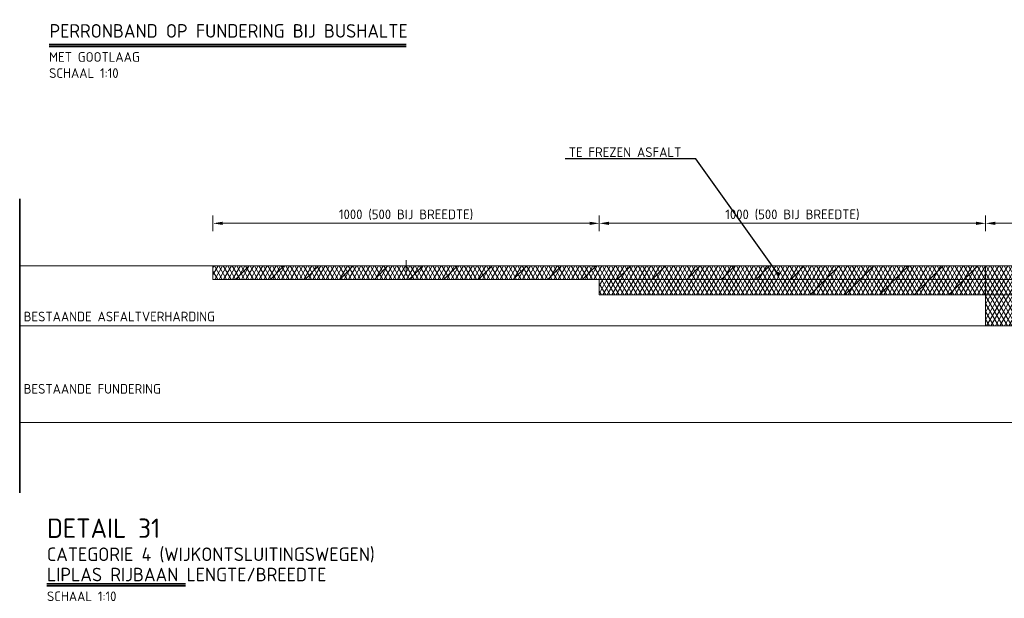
# Model space of a CAD drawing. Header units: metres. Extents: x 92403 to 95147, y 464428 to 465602.
# Tile 241 of 256: x 92599.88 to 92602.42, y 465102.62 to 465104.11. Entities that reach past the tile are written whole.
import ezdxf
from ezdxf import colors
from ezdxf.entities.mleader import LeaderData, LeaderLine
from ezdxf.math import Vec2, Vec3

# ---------------------------------------------------------------- set-up
doc = ezdxf.new("R2010")
doc.units = ezdxf.units.M
doc.linetypes.add('AL-PROJECT', pattern=[18, 12, -3, 0, -3])
doc.layers.get('0').update_dxf_attribs({"linetype": 'CONTINUOUS'})
doc.layers.get('Defpoints').update_dxf_attribs({"linetype": 'CONTINUOUS'})
for name, color, linetype, lineweight in [('B-WE-VH-VERHARDING_ASFALT-A', 252, 'CONTINUOUS', 18), ('B-WE-VH-VERHARDING_ASFALT-M', 7, 'CONTINUOUS', 18), ('N-WE-VH-DREMPEL_ASFALT-M', 7, 'CONTINUOUS', 18), ('N-WE-VH-DREMPEL_ASFALT-T25', 7, 'CONTINUOUS', 25), ('N-WE-VH-VERHARDING_ASFALT-AD-10', 252, 'CONTINUOUS', 18), ('N-WE-VH-VERHARDING_ASFALT-G', 250, 'CONTINUOUS', 0), ('N-WE-VH-VERHARDING_ASFALT-T25', 7, 'CONTINUOUS', 25), ('X-XX-AL-PROJECTGRENS-G', 7, 'AL-PROJECT', 35), ('X-XX-AL-TEKENBLAD_TITELBLOK-T25', 7, 'CONTINUOUS', 25), ('X-XX-AL-TEKENBLAD_TITELBLOK-T35', 50, 'CONTINUOUS', 35), ('X-XX-AL-VERWIJZING-T35', 7, 'CONTINUOUS', 35), ('X-XX-AL-VERWIJZING-T50', 7, 'CONTINUOUS', 50), ('X-XX-AL-VERWIJZING_DETAIL-M', 7, 'CONTINUOUS', 18)]:
    doc.layers.add(name, color=color, linetype=linetype, lineweight=lineweight)
doc.styles.add('NLCS-ISO-M10-T25', font='NLCS-ISO.ttf', dxfattribs={"height": 0.025})
doc.styles.add('NLCS-ISO-M10-T35', font='NLCS-ISO.ttf', dxfattribs={"height": 0.035})
doc.styles.add('NLCS-ISO-M10000-T35', font='NLCS-ISO.ttf', dxfattribs={"height": 35})
doc.styles.add('NLCS-ISO-M10000-T50', font='NLCS-ISO.ttf', dxfattribs={"height": 50})
doc.styles.add('NLCS_10_25', font='NLCS-ISO.ttf', dxfattribs={"height": 0.025})
doc.dimstyles.new('NLCS-M10-T25-PIJL_L2_H1', dxfattribs={"dimscale": 0.01, "dimtxt": 2.5, "dimasz": 2.5, "dimexe": 2, "dimexo": 2, "dimgap": 0.7, "dimtad": 1, "dimzin": 0, "dimdsep": 46, "dimtxsty": 'NLCS-ISO-M10-T25', "dimcen": 2.5, "dimdle": 2, "dimclrd": 256, "dimclre": 256, "dimclrt": 7, "dimadec": 1, "dimazin": 0, "dimtfac": 1, "dimtdec": 3, "dimtofl": 0, "dimtmove": 1, "dimatfit": 0, "dimfxl": 2, "dimfxlon": 1, "dimtfillclr": 256, "dimtolj": 1, "dimtzin": 0, "dimlwd": -1, "dimlwe": -1, "dimarcsym": 0})
pattern_1 = [(60, (2986.379468, 6084.577157), (-0.00866025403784, 0.005), []), (120, (2986.379468, 6084.577157), (-0.00866025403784, -0.005), [])]
pattern_2 = [(45, (-1707.030345, -603.17136), (-0.044901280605, 0.044901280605), [])]

# ---------------------------------------------------------------- blocks, each defined once
blk = doc.blocks.new('*D727')
at = {"layer": 'Defpoints', "color": 0, "transparency": 16777216}
for p in [(92601.376, 465103.5858), (92600.376, 465103.4754), (92601.376, 465103.4404)]:
    blk.add_point(p, dxfattribs=at)
at = {"layer": 'X-XX-AL-VERWIJZING_DETAIL-M', "transparency": 16777216}
for p, q in [((92600.376, 465103.5658), (92600.376, 465103.6058)), ((92601.376, 465103.5658), (92601.376, 465103.6058)), ((92600.401, 465103.5858), (92601.351, 465103.5858))]:
    blk.add_line(p, q, dxfattribs=at)
for points in [[(92600.401, 465103.5899), (92600.401, 465103.5816), (92600.376, 465103.5858)], [(92601.351, 465103.5899), (92601.351, 465103.5816), (92601.376, 465103.5858)]]:
    blk.add_solid(points, dxfattribs=at)
at = {"layer": 'X-XX-AL-VERWIJZING_DETAIL-M', "color": 7, "transparency": 16777216, "insert": (92600.876, 465103.6078), "char_height": 0.025, "attachment_point": 5, "style": 'NLCS-ISO-M10-T25'}
blk.add_mtext('\\A1;1000 (500 BIJ BREEDTE)', dxfattribs=at)
blk = doc.blocks.new('*D728')
at = {"layer": 'Defpoints', "color": 0, "transparency": 16777216}
for p in [(92601.376, 465103.5858), (92602.376, 465103.5858), (92602.376, 465103.4754)]:
    blk.add_point(p, dxfattribs=at)
at = {"layer": 'X-XX-AL-VERWIJZING_DETAIL-M', "transparency": 16777216}
for p, q in [((92601.376, 465103.5858), (92601.376, 465103.6058)), ((92602.376, 465103.5658), (92602.376, 465103.6058)), ((92601.401, 465103.5858), (92602.351, 465103.5858))]:
    blk.add_line(p, q, dxfattribs=at)
for points in [[(92601.401, 465103.5899), (92601.401, 465103.5816), (92601.376, 465103.5858)], [(92602.351, 465103.5899), (92602.351, 465103.5816), (92602.376, 465103.5858)]]:
    blk.add_solid(points, dxfattribs=at)
at = {"layer": 'X-XX-AL-VERWIJZING_DETAIL-M', "color": 7, "transparency": 16777216, "insert": (92601.876, 465103.6078), "char_height": 0.025, "attachment_point": 5, "style": 'NLCS-ISO-M10-T25'}
blk.add_mtext('\\A1;1000 (500 BIJ BREEDTE)', dxfattribs=at)
blk = doc.blocks.new('_Dot')
at = {"color": 0, "linetype": 'ByBlock', "lineweight": -2}
blk.add_line((-0.5, 0), (-1, 0), dxfattribs=at)
at = {"color": 0, "linetype": 'ByBlock', "const_width": 0.5}
blk.add_lwpolyline([(-0.25, 0, 1), (0.25, 0, 1)], format="xyb", close=True, dxfattribs=at)
blk = doc.blocks.new('*D729')
at = {"layer": 'Defpoints', "color": 0, "transparency": 16777216}
for p in [(92602.376, 465103.5858), (92602.626, 465103.5858), (92602.626, 465103.4754)]:
    blk.add_point(p, dxfattribs=at)
at = {"layer": 'X-XX-AL-VERWIJZING_DETAIL-M', "transparency": 16777216}
for p, q in [((92602.376, 465103.5858), (92602.376, 465103.6058)), ((92602.626, 465103.5658), (92602.626, 465103.6058)), ((92602.401, 465103.5858), (92602.601, 465103.5858))]:
    blk.add_line(p, q, dxfattribs=at)
for points in [[(92602.401, 465103.5899), (92602.401, 465103.5816), (92602.376, 465103.5858)], [(92602.601, 465103.5899), (92602.601, 465103.5816), (92602.626, 465103.5858)]]:
    blk.add_solid(points, dxfattribs=at)
at = {"layer": 'X-XX-AL-VERWIJZING_DETAIL-M', "color": 7, "transparency": 16777216, "insert": (92602.501, 465103.6053), "char_height": 0.025, "attachment_point": 5, "style": 'NLCS-ISO-M10-T25'}
blk.add_mtext('\\A1;250', dxfattribs=at)

msp = doc.modelspace()

# ---------------------------------------------------------------- hatches: boundary and pattern name
at = {"layer": 'B-WE-VH-VERHARDING_ASFALT-A'}
h = msp.add_hatch(dxfattribs=at)
h.set_pattern_fill('ANSI31', color=256, scale=0.02, style=0)
h.set_pattern_definition(pattern_2)
h.paths.add_polyline_path([(92602.375975, 465103.475435), (92600.375975, 465103.475435), (92600.375975, 465103.440435), (92601.875975, 465103.440435), (92602.375975, 465103.440435)])
h = msp.add_hatch(dxfattribs=at)
h.set_pattern_fill('ANSI31', color=256, scale=0.02, style=0)
h.set_pattern_definition(pattern_2)
h.paths.add_polyline_path([(92602.375975, 465103.400435), (92602.375975, 465103.440435), (92601.875975, 465103.440435), (92601.875975, 465103.400435)])
at = {"layer": 'N-WE-VH-VERHARDING_ASFALT-AD-10'}
h = msp.add_hatch(dxfattribs=at)
h.set_pattern_fill('AVH-ASFALT', color=256, scale=0.01, pattern_type=2)
h.set_pattern_definition(pattern_1)
h.paths.add_polyline_path([(92600.375975, 465103.475435), (92600.375975, 465103.440435), (92601.875975, 465103.440435), (92602.375975, 465103.440435), (92602.375975, 465103.475435)])
h = msp.add_hatch(dxfattribs=at)
h.set_pattern_fill('AVH-ASFALT', color=256, scale=0.01, pattern_type=2)
h.set_pattern_definition(pattern_1)
h.paths.add_polyline_path([(92602.975975, 465103.475435), (92602.375975, 465103.475435), (92602.375975, 465103.440435), (92602.975975, 465103.440435)])
h = msp.add_hatch(dxfattribs=at)
h.set_pattern_fill('AVH-ASFALT', color=256, scale=0.01, pattern_type=2)
h.set_pattern_definition(pattern_1)
h.paths.add_polyline_path([(92602.375975, 465103.440435), (92601.375975, 465103.440435), (92601.375975, 465103.400435), (92602.375975, 465103.400435)])
h = msp.add_hatch(dxfattribs=at)
h.set_pattern_fill('AVH-ASFALT', color=256, scale=0.01, pattern_type=2)
h.set_pattern_definition(pattern_1)
h.paths.add_polyline_path([(92602.975975, 465103.440435), (92602.375975, 465103.440435), (92602.375975, 465103.400435), (92602.975975, 465103.400435)])
h = msp.add_hatch(dxfattribs=at)
h.set_pattern_fill('AVH-ASFALT', color=256, scale=0.01, pattern_type=2)
h.set_pattern_definition(pattern_1)
h.paths.add_polyline_path([(92602.975975, 465103.320435), (92602.975975, 465103.400435), (92602.375975, 465103.400435), (92602.375975, 465103.385435), (92602.375975, 465103.320435)])

# ---------------------------------------------------------------- linework, layer by layer
at = {"layer": 'B-WE-VH-VERHARDING_ASFALT-A', "flags": 128}
msp.add_lwpolyline([(92602.375975, 465103.385435), (92602.375975, 465103.475435)], dxfattribs=at)
at = {"layer": 'B-WE-VH-VERHARDING_ASFALT-M', "flags": 128}
for points in [[(92600.375975, 465103.475435), (92599.875975, 465103.475435)], [(92599.875975, 465103.320435), (92602.375975, 465103.320435)], [(92599.875975, 465103.070435), (92602.625975, 465103.070435)]]:
    msp.add_lwpolyline(points, dxfattribs=at)
at = {"layer": 'N-WE-VH-VERHARDING_ASFALT-G', "flags": 128}
for points in [[(92600.875975, 465103.450473), (92600.875975, 465103.490473)], [(92600.375975, 465103.475435), (92602.975975, 465103.475435)], [(92600.375975, 465103.440435), (92600.375975, 465103.475435)], [(92600.375975, 465103.440435), (92601.875975, 465103.440435)], [(92601.375975, 465103.400435), (92601.375975, 465103.440435)], [(92601.875975, 465103.440435), (92602.975975, 465103.440435)], [(92601.375975, 465103.400435), (92602.975975, 465103.400435)], [(92602.375975, 465103.320435), (92602.375975, 465103.385435)], [(92602.375975, 465103.320435), (92602.975975, 465103.320435)]]:
    msp.add_lwpolyline(points, dxfattribs=at)
at = {"layer": 'X-XX-AL-PROJECTGRENS-G', "flags": 128}
msp.add_lwpolyline([(92599.875975, 465102.888343), (92599.875975, 465102.888343), (92599.875975, 465103.649435)], dxfattribs=at)
at = {"layer": 'X-XX-AL-TEKENBLAD_TITELBLOK-T35'}
for p, q in [((92599.952661, 465104.048659), (92600.87616, 465104.048659)), ((92599.952661, 465104.043659), (92600.87616, 465104.043659)), ((92599.946561, 465102.652707), (92600.305221, 465102.652707)), ((92599.946561, 465102.647707), (92600.305221, 465102.647707))]:
    msp.add_line(p, q, dxfattribs=at)

# ---------------------------------------------------------------- texts
at = {"layer": 'N-WE-VH-DREMPEL_ASFALT-M', "insert": (92599.946561, 465102.608177), "char_height": 0.025, "attachment_point": 7, "style": 'NLCS_10_25'}
msp.add_mtext('\\PSCHAAL 1:10', dxfattribs=at)
at = {"layer": 'N-WE-VH-DREMPEL_ASFALT-T25', "style": 'NLCS_10_25'}
for s, p in [('BESTAANDE ASFALTVERHARDING', (92599.886219, 465103.332107)), ('BESTAANDE FUNDERING', (92599.886219, 465103.145003))]:
    msp.add_text(s, height=0.025, dxfattribs=at).set_placement(p)
at = {"layer": 'X-XX-AL-TEKENBLAD_TITELBLOK-T25', "insert": (92599.952107, 465103.962007), "char_height": 0.025, "attachment_point": 7, "style": 'NLCS-ISO-M10-T25'}
msp.add_mtext('MET GOOTLAAG\\PSCHAAL 1:10', dxfattribs=at)
at = {"layer": 'X-XX-AL-TEKENBLAD_TITELBLOK-T35', "insert": (92599.953236, 465104.066123), "char_height": 0.035, "width": 1.298086, "attachment_point": 7, "style": 'NLCS-ISO-M10-T35'}
msp.add_mtext('PERRONBAND OP FUNDERING BIJ BUSHALTE', dxfattribs=at)
at = {"layer": 'X-XX-AL-VERWIJZING-T35', "char_height": 0.035, "width": 1.298086, "attachment_point": 7, "style": 'NLCS-ISO-M10000-T35'}
for s, insert in [('CATEGORIE 4 (WIJKONTSLUITINGSWEGEN)', (92599.946561, 465102.708539)), ('LIPLAS RIJBAAN LENGTE/BREEDTE', (92599.946561, 465102.659482))]:
    msp.add_mtext(s, dxfattribs=dict(at, insert=insert))
at = {"layer": 'X-XX-AL-VERWIJZING-T50', "insert": (92599.946561, 465102.771861), "char_height": 0.05, "width": 1.298086, "attachment_point": 7, "style": 'NLCS-ISO-M10000-T50'}
msp.add_mtext('DETAIL 31', dxfattribs=at)

# ---------------------------------------------------------------- dimensions: what is measured, and where the dimension line sits
at = {"layer": 'X-XX-AL-VERWIJZING_DETAIL-M'}
for base, p1, p2, picture, middle in [((92601.375975, 465103.585753), (92600.375975, 465103.475435), (92601.375975, 465103.440435), '*D727', (92600.875975, 465103.607753)), ((92602.375975, 465103.585753), (92601.375975, 465103.585753), (92602.375975, 465103.475435), '*D728', (92601.875975, 465103.607753))]:
    dim = msp.add_linear_dim(base=base, p1=p1, p2=p2, text='<> (500 BIJ BREEDTE)', dimstyle='NLCS-M10-T25-PIJL_L2_H1', override={"dimdec": 0, "dimlfac": 1000}, dxfattribs=at)
    dim.commit()
    dim.dimension.update_dxf_attribs({"geometry": picture, "text_midpoint": middle})
dim = msp.add_linear_dim(base=(92602.625975, 465103.585753), p1=(92602.375975, 465103.585753), p2=(92602.625975, 465103.475435), dimstyle='NLCS-M10-T25-PIJL_L2_H1', override={"dimdec": 0, "dimlfac": 1000}, dxfattribs=at)
dim.commit()
dim.dimension.update_dxf_attribs({"geometry": '*D729', "text_midpoint": (92602.500975, 465103.605253)})

# ---------------------------------------------------------------- leaders
at = {"layer": 'N-WE-VH-VERHARDING_ASFALT-T25', "linetype": 'ByBlock'}
ml = msp.add_multileader_mtext('Standard', dxfattribs=at)
ml.set_content('TE FREZEN ASFALT', color=7, style='NLCS-ISO-M10-T25')
ml.set_leader_properties(color=256, lineweight=-1)
ml.set_arrow_properties(name='DOT')
ml.build(insert=Vec2(0, 0))
ml.multileader.update_dxf_attribs({"text_left_attachment_type": 5, "text_right_attachment_type": 5, "dogleg_length": 2.5, "arrow_head_size": 0.01, "scale": 0.01})
ctx = ml.context
ctx.base_point, ctx.scale, ctx.char_height, ctx.arrow_head_size, ctx.landing_gap_size, ctx.plane_origin = Vec3(92601.288064, 465103.752472), 0.01, 0.025, 0.01, 0.009, Vec3(92601.839133, 465103.454535)
ctx.left_attachment, ctx.right_attachment = 5, 5
notes = []
notes.append((ctx, [(0, (1, 1, 0), (92601.626064, 465103.752472), (-1, 0), 0.025, [(0, [(92601.839133, 465103.454535)], 0, [])])]))
ctx.mtext.insert, ctx.mtext.flow_direction = Vec3(92601.297064, 465103.782472), 5
for ctx, leaders in notes:
    for number, flags, end, landing, length, lines in leaders:
        leader = LeaderData()
        leader.index, (leader.has_last_leader_line, leader.has_dogleg_vector, leader.attachment_direction) = number, flags
        leader.last_leader_point, leader.dogleg_vector, leader.dogleg_length = Vec3(end), Vec3(landing), length
        for number, points, colour, breaks in lines:
            line = LeaderLine()
            line.index, line.vertices, line.color, line.breaks = number, Vec3.list(points), colors.encode_raw_color(colour), breaks
            leader.lines.append(line)
        ctx.leaders.append(leader)

doc.saveas('drawing.dxf')
